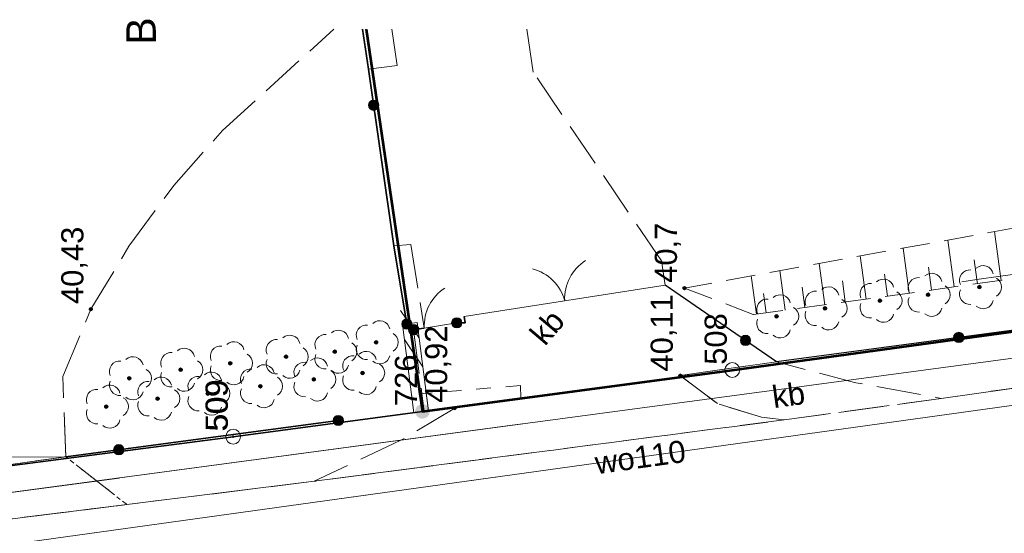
# Model space of a CAD drawing. Header units: millimetres. Extents: x 6503307 to 6504695, y 5886099 to 5887123.
# Tile 21 of 77: x 6503469 to 6503503, y 5887069 to 5887087. Entities that reach past the tile are written whole.
import ezdxf
from ezdxf.enums import TextEntityAlignment as Align

# ---------------------------------------------------------------- set-up
doc = ezdxf.new("R2010")
doc.units = ezdxf.units.MM
for name, pattern in [('ACAD_ISO02W100', [15, 12, -3]), ('BUUT04', [200000, 0, -100000, 0, -100000]), ('EGBU01', [2, 0.5, -0.5, 0.5, -0.5]), ('OTKJ_A05', [2, 1.5, -0.5]), ('OTKU_A05', [2, 1.5, -0.5]), ('OTRK_A05', [1.5, 1, -0.5])]:
    doc.linetypes.add(name, pattern=pattern)
for name, color, linetype, lineweight in [('Budowle (linie)', 18, 'Continuous', 0), ('Budynki EGiB', 18, 'Continuous', 0), ('Działki', 18, 'Continuous', 0), ('isa_V10520003E16E075_TUsr', 7, 'Continuous', 25), ('isa_V10520003E16E075_TUsr_19165818BF56C1D4', 5, 'OTKJ_A05', 25), ('Komunikacja (linie)', 18, 'Continuous', 0), ('Komunikacja (obszary)', 18, 'Continuous', 0), ('Ogrodzenia', 18, 'Continuous', 0), ('Pikiety', 18, 'Continuous', 0), ('Przewody elektroenergetyczne', 1, 'Continuous', 0), ('Przewody wodociągowe', 5, 'Continuous', 0), ('Punkty graniczne', 18, 'Continuous', 0), ('Punkty graniczne - numery', 7, 'Continuous', 0), ('Skarpy', 18, 'Continuous', 0), ('Urządzenia towarzyszące (linie)', 18, 'Continuous', 0)]:
    doc.layers.add(name, color=color, linetype=linetype, lineweight=lineweight)
for name, color, linetype, lineweight, true_color in [('Symbole liniowe', 7, 'Continuous', 0, 0x0a0909), ('Użytki gruntowe', 7, 'Continuous', 0, 0x008000), ('Zagospodarowanie terenu (punkty)', 7, 'Continuous', 0, 0x008000)]:
    doc.layers.add(name, color=color, linetype=linetype, lineweight=lineweight, true_color=true_color)
doc.styles.add('DOMYSLNA_CZCIONKA', font='arial.ttf')

# ---------------------------------------------------------------- blocks, each defined once
blk = doc.blocks.new('OTRS_P05')
at = {"layer": 'isa_V10520003E16E075_TUsr', "true_color": 0x0a0909}
h = blk.add_hatch(color=18, dxfattribs=at)
h.dxf.hatch_style = 1
h.paths.add_polyline_path([(0.09, 0, 1), (-0.09, 0, 1)])
at = {"layer": 'isa_V10520003E16E075_TUsr', "color": 18, "true_color": 0x0a0909}
blk.add_lwpolyline([(0.09, 0, 1), (-0.09, 0, 1)], format="xyb", close=True, dxfattribs=at)
at = {"layer": 'isa_V10520003E16E075_TUsr_19165818BF56C1D4', "color": 18, "true_color": 0x0a0909}
blk.add_circle((0, 0), 0.09, dxfattribs=at)
blk = doc.blocks.new('OTRN_P05')
at = {"layer": 'isa_V10520003E16E075_TUsr', "true_color": 0x0a0909}
h = blk.add_hatch(color=18, dxfattribs=at)
h.dxf.hatch_style = 1
h.paths.add_polyline_path([(0.09, 0, 1), (-0.09, 0, 1)])
at = {"layer": 'isa_V10520003E16E075_TUsr', "color": 18, "true_color": 0x0a0909}
blk.add_lwpolyline([(0.09, 0, 1), (-0.09, 0, 1)], format="xyb", close=True, dxfattribs=at)
at = {"layer": 'isa_V10520003E16E075_TUsr_19165818BF56C1D4', "color": 18, "true_color": 0x0a0909}
blk.add_circle((0, 0), 0.09, dxfattribs=at)
blk = doc.blocks.new('OTZL_P05')
at = {"layer": 'isa_V10520003E16E075_TUsr', "true_color": 0x008000}
h = blk.add_hatch(color=96, dxfattribs=at)
h.dxf.hatch_style = 1
h.paths.add_polyline_path([(0.1, 0, 1), (-0.1, 0, 1)])
h.paths.add_polyline_path([(0.01, 0, 1), (-0.01, 0, 1)], flags=16)
at = {"color": 96, "linetype": 'Continuous', "lineweight": 18, "true_color": 0x008000}
blk.add_circle((0, 0), 0.01, dxfattribs=at)
for centre, start, end in [((-0.47, 0.647), 66, 186), ((0.47, 0.647), 354, 114), ((-0.761, -0.247), 138, 258), ((0.761, -0.247), 282, 42), ((0, -0.8), 210, 330)]:
    blk.add_arc(centre, 0.7, start, end, dxfattribs=at)
at = {"layer": 'isa_V10520003E16E075_TUsr', "color": 96, "true_color": 0x008000}
for points in [[(0.1, 0, 1), (-0.1, 0, 1)], [(0.01, 0, 1), (-0.01, 0, 1)]]:
    blk.add_lwpolyline(points, format="xyb", close=True, dxfattribs=at)
at = {"layer": 'isa_V10520003E16E075_TUsr_19165818BF56C1D4', "color": 96, "true_color": 0x008000}
blk.add_circle((0, 0), 0.1, dxfattribs=at)
blk = doc.blocks.new('OTOO_L05')
at = {"linetype": 'BUUT04', "lineweight": 18, "true_color": 0x000000}
h = blk.add_hatch(color=18, dxfattribs=at)
h.dxf.hatch_style = 1
h.paths.add_polyline_path([(-0.58, 0, 1), (0.58, 0, 1)])
at = {"color": 18, "true_color": 0x0a0909}
blk.add_circle((0, 0), 0.58, dxfattribs=at)
blk = doc.blocks.new('OTDN_L05')
at = {"color": 18, "lineweight": 18, "true_color": 0x0a0909}
for p, q in [((-3.3, -0.82), (0, 0.83)), ((0.03, -0.82), (3.33, 0.83))]:
    blk.add_line(p, q, dxfattribs=at)
blk = doc.blocks.new('EGPG_PS05')
at = {"color": 18, "linetype": 'Continuous', "lineweight": 18, "true_color": 0x000000}
blk.add_circle((0, 0), 0.5, dxfattribs=at)
blk = doc.blocks.new('EGPG_PNS05')
at = {"linetype": 'ACAD_ISO02W100', "lineweight": 50, "true_color": 0xffffff}
h = blk.add_hatch(color=7, dxfattribs=at)
h.dxf.hatch_style = 1
h.paths.add_polyline_path([(-0.5, 0, 1), (0.5, 0, 1)])
at = {"linetype": 'ACAD_ISO02W100', "lineweight": 50, "true_color": 0x000000}
h = blk.add_hatch(color=18, dxfattribs=at)
h.dxf.hatch_style = 1
h.paths.add_polyline_path([(-0.09, 0, 1), (0.09, 0, 1)])

msp = doc.modelspace()

# ---------------------------------------------------------------- linework, layer by layer
at = {"color": 0, "lineweight": 18}
for centre, radius, start, end in [((6503489.4746, 5887077.23954), 1.52845, 122.305085, 182.577532), ((6503486.4697, 5887076.76974), 1.53144, 15.181952, 75.324595), ((6503484.72086, 5887076.31573), 1.53, 122.967771, 182.806881)]:
    msp.add_arc(centre, radius, start, end, dxfattribs=at)
at = {"layer": 'Budowle (linie)', "color": 0, "linetype": 'Continuous', "lineweight": 18, "flags": 128}
for points in [[(6503482.45479, 5887076.36347), (6503482.95059, 5887076.42814)], [(6503482.84479, 5887073.37347), (6503482.45479, 5887076.36347)], [(6503483.34059, 5887073.43814), (6503482.95059, 5887076.42814)]]:
    msp.add_lwpolyline(points, dxfattribs=at)
at = {"layer": 'Budowle (linie)', "color": 250, "linetype": 'Continuous', "lineweight": 13, "flags": 128}
for points in [[(6503483.34059, 5887073.43814), (6503483.26288, 5887074.03393)], [(6503482.84479, 5887073.37347), (6503482.76394, 5887073.99338)]]:
    msp.add_lwpolyline(points, dxfattribs=at)
at = {"layer": 'Budowle (linie)', "color": 18, "linetype": 'Continuous', "lineweight": 18, "true_color": 0x000000, "flags": 128}
msp.add_lwpolyline([(6503482.84479, 5887073.37347), (6503483.34059, 5887073.43814)], dxfattribs=at)
at = {"layer": 'Budowle (linie)', "color": 250, "linetype": 'Continuous', "lineweight": 13, "ltscale": 0.1, "flags": 128}
msp.add_lwpolyline([(6503482.84479, 5887073.37347), (6503483.34059, 5887073.43814)], dxfattribs=at)
at = {"layer": 'Budynki EGiB', "color": 7, "linetype": 'Continuous', "lineweight": 53}
msp.add_lwpolyline([(6503481.23012, 5887086.37732), (6503483.13269, 5887073.4208), (6503493.62269, 5887074.8208), (6503493.62269, 5887074.8208), (6503510.53269, 5887077.1408), (6503509.23072, 5887086.37732)], dxfattribs=at)
at = {"layer": 'Działki', "color": 7, "linetype": 'Continuous', "lineweight": 0}
for p, q in [((6503483.13269, 5887073.4208), (6503483.04526, 5887074.01625)), ((6503483.04526, 5887074.01625), (6503483.13269, 5887073.4208)), ((6503483.13269, 5887073.4208), (6503486.46776, 5887073.8659)), ((6503486.46776, 5887073.8659), (6503483.13269, 5887073.4208)), ((6503476.72269, 5887072.5608), (6503483.13269, 5887073.4208)), ((6503483.13269, 5887073.4208), (6503476.72269, 5887072.5608)), ((6503462.96269, 5887070.7708), (6503476.72269, 5887072.5608)), ((6503476.72269, 5887072.5608), (6503462.96269, 5887070.7708))]:
    msp.add_line(p, q, dxfattribs=at)
at = {"layer": 'Działki', "color": 0, "linetype": 'Continuous', "lineweight": 25}
for points in [[(6503460.77239, 5887086.37732), (6503462.96269, 5887070.7708), (6503462.96269, 5887070.7708), (6503476.72269, 5887072.5608), (6503483.13269, 5887073.4208), (6503481.23012, 5887086.37732)], [(6503408.4569, 5887056.19085), (6503422.28269, 5887057.3308), (6503428.14269, 5887057.9208), (6503429.40269, 5887058.0508), (6503440.27269, 5887059.2708), (6503457.99269, 5887061.2408), (6503511.48269, 5887068.6308), (6503521.32269, 5887069.9908), (6503520.23269, 5887078.3908), (6503510.53269, 5887077.1408), (6503493.62269, 5887074.8208), (6503483.13269, 5887073.4208), (6503476.72269, 5887072.5608), (6503462.96269, 5887070.7708), (6503457.06269, 5887069.9808), (6503439.15269, 5887067.6608), (6503433.12269, 5887067.0208), (6503428.37269, 5887066.5108), (6503421.46269, 5887065.8208), (6503408.4569, 5887064.68666)]]:
    msp.add_lwpolyline(points, dxfattribs=at)
at = {"layer": 'Komunikacja (linie)', "color": 0, "linetype": 'Continuous', "lineweight": 18, "flags": 128}
msp.add_lwpolyline([(6503516.66269, 5887083.3208), (6503516.85269, 5887081.9908), (6503516.82269, 5887080.7208), (6503516.56269, 5887079.5408), (6503516.09269, 5887078.4608), (6503515.35269, 5887077.3408), (6503514.40269, 5887076.4508), (6503513.30269, 5887075.8608), (6503511.79269, 5887075.4308), (6503500.70269, 5887073.8608)], dxfattribs=at)
at = {"layer": 'Komunikacja (linie)', "color": 18, "linetype": 'Continuous', "lineweight": 18, "true_color": 0x000000, "flags": 128}
msp.add_lwpolyline([(6503479.46269, 5887071.0508), (6503473.12269, 5887070.2608), (6503465.71269, 5887069.3408), (6503464.65269, 5887069.3608), (6503463.71269, 5887069.7008), (6503463.19269, 5887070.2108), (6503462.86269, 5887070.6508), (6503462.59269, 5887071.2608), (6503462.39269, 5887071.9908), (6503461.94269, 5887075.9808)], dxfattribs=at)
at = {"layer": 'Komunikacja (linie)', "color": 250, "linetype": 'Continuous', "lineweight": 13, "flags": 128}
msp.add_lwpolyline([(6503479.46269, 5887071.0508), (6503473.12269, 5887070.2608), (6503465.71269, 5887069.3408), (6503464.65269, 5887069.3608), (6503463.71269, 5887069.7008), (6503463.19269, 5887070.2108), (6503462.86269, 5887070.6508), (6503462.59269, 5887071.2608), (6503462.39269, 5887071.9908), (6503462.35393, 5887072.33451)], dxfattribs=at)
at = {"layer": 'Komunikacja (obszary)', "color": 7, "linetype": 'OTKU_A05', "lineweight": 0}
for p, q in [((6503483.11458, 5887074.02188), (6503483.19269, 5887073.4208)), ((6503484.22269, 5887073.5308), (6503482.40269, 5887072.4408)), ((6503483.19269, 5887073.4208), (6503484.22269, 5887073.5308)), ((6503471.05269, 5887071.8808), (6503471.01015, 5887073.03807)), ((6503482.40269, 5887072.4408), (6503479.46269, 5887071.0508)), ((6503466.07269, 5887071.1808), (6503471.05269, 5887071.8808)), ((6503479.46269, 5887071.0508), (6503486.55217, 5887071.97707))]:
    msp.add_line(p, q, dxfattribs=at)
at = {"layer": 'Komunikacja (obszary)', "color": 7, "linetype": 'OTKJ_A05', "lineweight": 0}
for p, q in [((6503486.55217, 5887071.97707), (6503479.46269, 5887071.0508)), ((6503479.46269, 5887071.0508), (6503473.12269, 5887070.2608)), ((6503473.12269, 5887070.2608), (6503465.71269, 5887069.3408))]:
    msp.add_line(p, q, dxfattribs=at)
at = {"layer": 'Komunikacja (obszary)', "color": 0, "linetype": 'OTKU_A05', "lineweight": 18}
for points in [[(6503464.89334, 5887086.37732), (6503465.14269, 5887084.3608), (6503466.02269, 5887078.1508), (6503466.71269, 5887073.1508), (6503466.07269, 5887071.1808), (6503471.05269, 5887071.8808), (6503470.95269, 5887074.6008), (6503470.95269, 5887074.6008), (6503471.90269, 5887076.8808), (6503473.19269, 5887079.0208), (6503474.71269, 5887081.0808), (6503476.36269, 5887082.9408), (6503480.13427, 5887086.37732)], [(6503482.09205, 5887086.37732), (6503482.27269, 5887085.1408), (6503481.30269, 5887085.0208), (6503482.16269, 5887079.0308), (6503482.16269, 5887079.0308), (6503482.74269, 5887079.0808), (6503483.19269, 5887076.2408), (6503482.83269, 5887076.1908), (6503483.19269, 5887073.4208), (6503484.22269, 5887073.5308), (6503482.40269, 5887072.4408), (6503479.46269, 5887071.0508), (6503495.38269, 5887073.1308), (6503494.61269, 5887073.2208), (6503493.12269, 5887073.6808), (6503491.86269, 5887074.6308), (6503495.12269, 5887075.1008), (6503491.35269, 5887077.7008), (6503491.22269, 5887078.5208), (6503486.88269, 5887084.9208), (6503486.663, 5887086.37732)]]:
    msp.add_lwpolyline(points, dxfattribs=at)
at = {"layer": 'Komunikacja (obszary)', "color": 0, "linetype": 'OTKJ_A05', "lineweight": 18}
msp.add_lwpolyline([(6503511.79269, 5887075.4308), (6503500.70269, 5887073.8608), (6503495.38269, 5887073.1308), (6503479.46269, 5887071.0508), (6503473.12269, 5887070.2608), (6503465.71269, 5887069.3408)], dxfattribs=at)
at = {"layer": 'Komunikacja (obszary)', "color": 0, "linetype": 'OTKU_A05', "lineweight": 18, "flags": 128}
for points in [[(6503491.86269, 5887074.6308), (6503493.12269, 5887073.6808), (6503494.61269, 5887073.2208), (6503495.38269, 5887073.1308), (6503500.70269, 5887073.8608), (6503497.80269, 5887074.3908), (6503495.12269, 5887075.1008), (6503491.86269, 5887074.6308)], [(6503465.71269, 5887069.3408), (6503473.12269, 5887070.2608), (6503471.05269, 5887071.8808), (6503466.07269, 5887071.1808), (6503465.71269, 5887069.3408)]]:
    msp.add_lwpolyline(points, close=True, dxfattribs=at)
at = {"layer": 'Komunikacja (obszary)', "color": 7, "linetype": 'OTKU_A05', "lineweight": 0, "ltscale": 0.1, "flags": 128}
msp.add_lwpolyline([(6503465.71269, 5887069.3408), (6503473.12269, 5887070.2608), (6503471.05269, 5887071.8808), (6503466.07269, 5887071.1808)], close=True, dxfattribs=at)
at = {"layer": 'Ogrodzenia', "color": 18, "linetype": 'Continuous', "lineweight": 35, "true_color": 0x000000}
msp.add_lwpolyline([(6503482.60269, 5887076.3808), (6503482.16269, 5887079.0308), (6503481.30269, 5887085.0208), (6503481.10333, 5887086.37732)], dxfattribs=at)
at = {"layer": 'Ogrodzenia', "color": 250, "linetype": 'Continuous', "lineweight": 30}
msp.add_lwpolyline([(6503509.33073, 5887086.37732), (6503510.60269, 5887077.1708), (6503495.12269, 5887075.1008), (6503491.35269, 5887077.7008)], dxfattribs=at)
at = {"layer": 'Ogrodzenia', "color": 0, "linetype": 'Continuous', "lineweight": 18, "flags": 128}
for points in [[(6503484.54269, 5887076.6408), (6503491.35269, 5887077.7008)], [(6503483.19269, 5887076.2408), (6503484.29269, 5887076.4208)]]:
    msp.add_lwpolyline(points, dxfattribs=at)
at = {"layer": 'Ogrodzenia', "color": 18, "linetype": 'Continuous', "lineweight": 35, "true_color": 0x000000, "flags": 128}
for points in [[(6503484.29269, 5887076.4208), (6503484.57269, 5887076.4208), (6503484.54269, 5887076.6408)], [(6503480.28269, 5887073.1108), (6503471.05269, 5887071.8808)]]:
    msp.add_lwpolyline(points, dxfattribs=at)
at = {"layer": 'Ogrodzenia', "color": 0, "linetype": 'Continuous', "lineweight": 35, "flags": 128}
msp.add_lwpolyline([(6503482.83269, 5887076.1908), (6503483.19269, 5887076.2408)], dxfattribs=at)
at = {"layer": 'Ogrodzenia', "color": 250, "linetype": 'Continuous', "lineweight": 30, "ltscale": 0.1, "flags": 128}
msp.add_lwpolyline([(6503480.28269, 5887073.1108), (6503471.05269, 5887071.8808)], dxfattribs=at)
at = {"layer": 'Ogrodzenia', "color": 18, "linetype": 'Continuous', "lineweight": 18, "true_color": 0x000000, "flags": 128}
msp.add_lwpolyline([(6503465.94269, 5887071.8508), (6503471.05269, 5887071.8808)], dxfattribs=at)
at = {"layer": 'Ogrodzenia', "color": 250, "linetype": 'Continuous', "lineweight": 13, "ltscale": 0.1, "flags": 128}
msp.add_lwpolyline([(6503465.94269, 5887071.8508), (6503471.05269, 5887071.8808)], dxfattribs=at)
at = {"layer": 'Przewody elektroenergetyczne', "color": 1, "linetype": 'Continuous', "lineweight": 18, "true_color": 0xff0000}
msp.add_lwpolyline([(6503463.60697, 5887086.37732), (6503465.07269, 5887070.9708), (6503465.70269, 5887070.2008), (6503507.34269, 5887075.7908), (6503509.56269, 5887076.0908), (6503520.62269, 5887077.5708), (6503522.51269, 5887064.0908), (6503525.77269, 5887047.3708), (6503526.85269, 5887041.8108), (6503529.29269, 5887015.7908), (6503531.52269, 5886990.3108), (6503532.00269, 5886979.6808), (6503531.99296, 5886979.53373)], dxfattribs=at)
at = {"layer": 'Przewody elektroenergetyczne', "color": 1, "linetype": 'Continuous', "lineweight": 0, "flags": 128}
msp.add_lwpolyline([(6503464.92309, 5887072.54333), (6503465.07269, 5887070.9708), (6503465.70269, 5887070.2008), (6503486.50674, 5887072.99366)], dxfattribs=at)
at = {"layer": 'Przewody wodociągowe', "color": 5, "linetype": 'Continuous', "lineweight": 18, "true_color": 0x0000ff, "flags": 128}
msp.add_lwpolyline([(6503512.24269, 5887066.0608), (6503510.97269, 5887074.7108), (6503461.03269, 5887067.7808)], dxfattribs=at)
at = {"layer": 'Przewody wodociągowe', "color": 5, "linetype": 'Continuous', "lineweight": 0, "flags": 128}
msp.add_lwpolyline([(6503486.58126, 5887071.32609), (6503461.03269, 5887067.7808)], dxfattribs=at)
at = {"layer": 'Punkty graniczne - numery'}
for p in [(6503493.62269, 5887074.8208), (6503483.13269, 5887073.4208), (6503476.72269, 5887072.5608)]:
    msp.add_point(p, dxfattribs=at)
at = {"layer": 'Punkty graniczne - numery', "ltscale": 0.1}
for p in [(6503483.13269, 5887073.4208), (6503476.72269, 5887072.5608)]:
    msp.add_point(p, dxfattribs=at)
at = {"layer": 'Skarpy', "color": 0, "linetype": 'OTRK_A05', "lineweight": 18}
msp.add_lwpolyline([(6503506.83817, 5887086.37732), (6503507.68269, 5887080.4608), (6503492.00269, 5887077.6008), (6503492.00269, 5887077.6008), (6503494.34269, 5887076.7008), (6503508.68269, 5887078.6808), (6503507.58677, 5887086.37732)], dxfattribs=at)
at = {"layer": 'Symbole liniowe', "color": 0, "linetype": 'Continuous', "lineweight": 18, "flags": 128}
for points in [[(6503503.54875, 5887077.97193), (6503503.52883, 5887078.11621), (6503502.70959, 5887077.99956), (6503502.50027, 5887079.51554)], [(6503501.14073, 5887077.63945), (6503500.92145, 5887079.22757)], [(6503499.61826, 5887077.42923), (6503499.40807, 5887078.95153)], [(6503496.76001, 5887077.03458), (6503496.56688, 5887078.4333)], [(6503498.15889, 5887077.22773), (6503497.95741, 5887078.68693)], [(6503502.72903, 5887077.85875), (6503502.70959, 5887077.99956), (6503501.9075, 5887077.88535), (6503501.81449, 5887078.55898)], [(6503495.41914, 5887076.84943), (6503495.23401, 5887078.19019)], [(6503498.88085, 5887077.32741), (6503498.77796, 5887078.07262)], [(6503500.37144, 5887077.53323), (6503500.2641, 5887078.31066)], [(6503494.44175, 5887076.71448), (6503494.26246, 5887078.01298)], [(6503497.45205, 5887077.13013), (6503497.35342, 5887077.84445)], [(6503501.39901, 5887077.81294), (6503501.9075, 5887077.88535), (6503501.92648, 5887077.74794)], [(6503494.76638, 5887076.7593), (6503494.67576, 5887077.41557)], [(6503496.08246, 5887076.94102), (6503495.98792, 5887077.62574)]]:
    msp.add_lwpolyline(points, dxfattribs=at)
at = {"layer": 'Urządzenia towarzyszące (linie)', "color": 18, "linetype": 'Continuous', "lineweight": 18, "true_color": 0x000000, "flags": 128}
msp.add_lwpolyline([(6503472.86269, 5887071.1608), (6503465.70269, 5887070.2008)], dxfattribs=at)
at = {"layer": 'Urządzenia towarzyszące (linie)', "color": 250, "linetype": 'Continuous', "lineweight": 0, "ltscale": 0.1, "flags": 128}
msp.add_lwpolyline([(6503472.86269, 5887071.1608), (6503465.70269, 5887070.2008)], dxfattribs=at)
at = {"layer": 'Użytki gruntowe', "color": 96, "linetype": 'EGBU01', "lineweight": 0}
for p, q in [((6503486.44868, 5887074.29287), (6503483.04526, 5887074.01625)), ((6503486.44868, 5887074.29287), (6503486.46776, 5887073.8659)), ((6503486.46776, 5887073.8659), (6503486.44868, 5887074.29287)), ((6503483.13269, 5887073.4208), (6503483.04526, 5887074.01625)), ((6503483.04526, 5887074.01625), (6503483.13269, 5887073.4208)), ((6503486.46776, 5887073.8659), (6503483.13269, 5887073.4208)), ((6503483.13269, 5887073.4208), (6503486.46776, 5887073.8659)), ((6503476.72269, 5887072.5608), (6503483.13269, 5887073.4208)), ((6503483.13269, 5887073.4208), (6503476.72269, 5887072.5608)), ((6503462.96269, 5887070.7708), (6503476.72269, 5887072.5608)), ((6503476.72269, 5887072.5608), (6503462.96269, 5887070.7708))]:
    msp.add_line(p, q, dxfattribs=at)
at = {"layer": 'Użytki gruntowe', "color": 96, "linetype": 'EGBU01', "lineweight": 18, "true_color": 0x008000}
for points in [[(6503460.77239, 5887086.37732), (6503462.96269, 5887070.7708), (6503462.96269, 5887070.7708), (6503476.72269, 5887072.5608), (6503483.13269, 5887073.4208), (6503481.23012, 5887086.37732)], [(6503509.23072, 5887086.37732), (6503510.53269, 5887077.1408), (6503493.62269, 5887074.8208), (6503483.13269, 5887073.4208), (6503476.72269, 5887072.5608), (6503476.72269, 5887072.5608), (6503462.96269, 5887070.7708), (6503460.77239, 5887086.37732)], [(6503481.23012, 5887086.37732), (6503483.13269, 5887073.4208), (6503493.62269, 5887074.8208), (6503493.62269, 5887074.8208), (6503510.53269, 5887077.1408), (6503509.23072, 5887086.37732)]]:
    msp.add_lwpolyline(points, dxfattribs=at)

# ---------------------------------------------------------------- block references
at = {"layer": 'Budowle (linie)', "color": 0, "xscale": 0.2999999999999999, "yscale": 0.3, "zscale": 0.3, "rotation": 97.43140796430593}
msp.add_blockref('OTDN_L05', (6503482.76935, 5887075.88481), dxfattribs=at)
at = {"layer": 'Ogrodzenia', "color": 18, "true_color": 0x000000, "yscale": 0.3, "zscale": 0.3}
for p, xscale, rotation in [((6503481.47859, 5887083.79567), 0.3, 98.17027232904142), ((6503482.60269, 5887076.3808), 0.3, 99.42725746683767), ((6503482.83269, 5887076.1908), 0.3, 7.907162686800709), ((6503484.29269, 5887076.4208), 0.3, 180), ((6503494.07184, 5887075.82553), 0.3, 145.4077113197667), ((6503501.29126, 5887075.92567), 0.3, 7.616462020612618), ((6503480.28269, 5887073.1108), 0.2999999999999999, 7.590577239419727)]:
    msp.add_blockref('OTOO_L05', p, dxfattribs=dict(at, xscale=xscale, rotation=rotation))
at = {"layer": 'Ogrodzenia', "color": 250, "ltscale": 0.1, "xscale": 0.02999999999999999, "yscale": 0.03, "zscale": 0.03000000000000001, "rotation": 7.59057723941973}
msp.add_blockref('OTOO_L05', (6503480.28269, 5887073.1108), dxfattribs=at)
at = {"layer": 'Ogrodzenia', "color": 250, "linetype": 'Continuous', "lineweight": 30}
for xscale, yscale, zscale, rotation in [(0.2999999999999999, 0.3, 0.3, 7.590577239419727), (0.02999999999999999, 0.03, 0.03000000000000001, 7.59057723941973)]:
    msp.add_blockref('OTOO_L05', (6503472.84841, 5887072.1201), dxfattribs=dict(at, xscale=xscale, yscale=yscale, zscale=zscale, rotation=rotation))
at = {"layer": 'Pikiety', "color": 18, "true_color": 0x000000, "xscale": 0.5, "yscale": 0.5, "zscale": 0.5, "rotation": 90}
for name, p in [('OTRN_P05', (6503492.00269, 5887077.6008)), ('OTRS_P05', (6503471.90269, 5887076.8808)), ('OTRS_P05', (6503491.86269, 5887074.6308)), ('OTRS_P05', (6503484.22269, 5887073.5308))]:
    msp.add_blockref(name, p, dxfattribs=at)
at = {"layer": 'Pikiety', "color": 250, "ltscale": 0.1, "xscale": 0.05, "yscale": 0.05, "zscale": 0.05, "rotation": 90}
msp.add_blockref('OTRS_P05', (6503484.22269, 5887073.5308), dxfattribs=at)
at = {"layer": 'Punkty graniczne', "color": 18, "true_color": 0x000000, "xscale": 0.5, "yscale": 0.5, "zscale": 0.5, "rotation": 90}
for name, p in [('EGPG_PS05', (6503493.62269, 5887074.8208)), ('EGPG_PNS05', (6503483.13269, 5887073.4208)), ('EGPG_PS05', (6503476.72269, 5887072.5608))]:
    msp.add_blockref(name, p, dxfattribs=at)
at = {"layer": 'Punkty graniczne', "color": 250, "ltscale": 0.1, "xscale": 0.05, "yscale": 0.05, "zscale": 0.05, "rotation": 90}
for name, p in [('EGPG_PNS05', (6503483.13269, 5887073.4208)), ('EGPG_PS05', (6503476.72269, 5887072.5608))]:
    msp.add_blockref(name, p, dxfattribs=at)
at = {"layer": 'Zagospodarowanie terenu (punkty)', "color": 96, "true_color": 0x008000, "xscale": 0.5, "yscale": 0.5, "zscale": 0.5, "rotation": 90}
for p in [(6503501.99269, 5887077.6308), (6503500.25269, 5887077.3708), (6503498.62269, 5887077.1708), (6503495.12269, 5887076.6408), (6503496.76269, 5887076.9108), (6503481.56269, 5887075.7608), (6503480.16269, 5887075.4408), (6503476.62269, 5887075.0508), (6503478.51269, 5887075.2708), (6503474.94269, 5887074.8308), (6503481.10269, 5887074.7208), (6503473.20269, 5887074.5408), (6503479.45269, 5887074.5008), (6503475.86269, 5887074.0208), (6503477.64269, 5887074.2708), (6503474.16269, 5887073.8508), (6503472.42269, 5887073.5808)]:
    msp.add_blockref('OTZL_P05', p, dxfattribs=at)

# ---------------------------------------------------------------- texts
at = {"layer": 'Komunikacja (obszary)', "color": 0, "style": 'DOMYSLNA_CZCIONKA'}
msp.add_text('kb', height=0.75, rotation=49.639203, dxfattribs=at).set_placement((6503487.35327, 5887076.27139), align=Align.MIDDLE_CENTER)
at = {"layer": 'Komunikacja (obszary)', "color": 18, "true_color": 0x0a0909, "style": 'DOMYSLNA_CZCIONKA'}
msp.add_text('kb', height=0.75, rotation=8, dxfattribs=at).set_placement((6503495.52684, 5887073.97607), align=Align.MIDDLE_CENTER)
at = {"layer": 'Pikiety', "color": 0, "style": 'DOMYSLNA_CZCIONKA'}
for s, p in [('40,7', (6503491.3752, 5887078.79719)), ('40,11', (6503491.2352, 5887076.07966))]:
    msp.add_text(s, height=0.75, rotation=90, dxfattribs=at).set_placement(p, align=Align.MIDDLE_CENTER)
at = {"layer": 'Pikiety', "color": 250, "style": 'DOMYSLNA_CZCIONKA'}
for s, p in [('40,43', (6503471.2752, 5887078.36855)), ('40,92', (6503483.5952, 5887075.01848))]:
    msp.add_text(s, height=0.75, rotation=90, dxfattribs=at).set_placement(p, align=Align.MIDDLE_CENTER)
at = {"layer": 'Pikiety', "color": 18, "true_color": 0x0a0909, "style": 'DOMYSLNA_CZCIONKA'}
msp.add_text('40,92', height=0.75, rotation=90, dxfattribs=at).set_placement((6503483.5952, 5887075.01855), align=Align.MIDDLE_CENTER)
at = {"layer": 'Przewody wodociągowe', "color": 5, "true_color": 0x0000ff, "style": 'DOMYSLNA_CZCIONKA'}
msp.add_text('wo110', height=0.75, rotation=7.900284, dxfattribs=at).set_placement((6503490.5086, 5887071.87107), align=Align.MIDDLE_CENTER)
at = {"layer": 'Punkty graniczne - numery', "color": 96, "true_color": 0x008000, "style": 'DOMYSLNA_CZCIONKA'}
for s, p in [('508', (6503493.06299, 5887075.87164)), ('726', (6503482.57299, 5887074.47164)), ('509', (6503476.16299, 5887073.61164))]:
    msp.add_text(s, height=0.75, rotation=90, dxfattribs=at).set_placement(p, align=Align.MIDDLE_CENTER)
at = {"layer": 'Punkty graniczne - numery', "color": 96, "style": 'DOMYSLNA_CZCIONKA'}
for s, p in [('726', (6503482.57299, 5887074.47447)), ('509', (6503476.16299, 5887073.63219))]:
    msp.add_text(s, height=0.75, rotation=90, dxfattribs=at).set_placement(p, align=Align.MIDDLE_CENTER)
at = {"layer": 'Użytki gruntowe', "color": 96, "true_color": 0x008000, "style": 'DOMYSLNA_CZCIONKA'}
msp.add_text('B', height=1, rotation=90, dxfattribs=at).set_placement((6503473.60302, 5887086.30998), align=Align.MIDDLE_CENTER)

doc.saveas('drawing.dxf')
